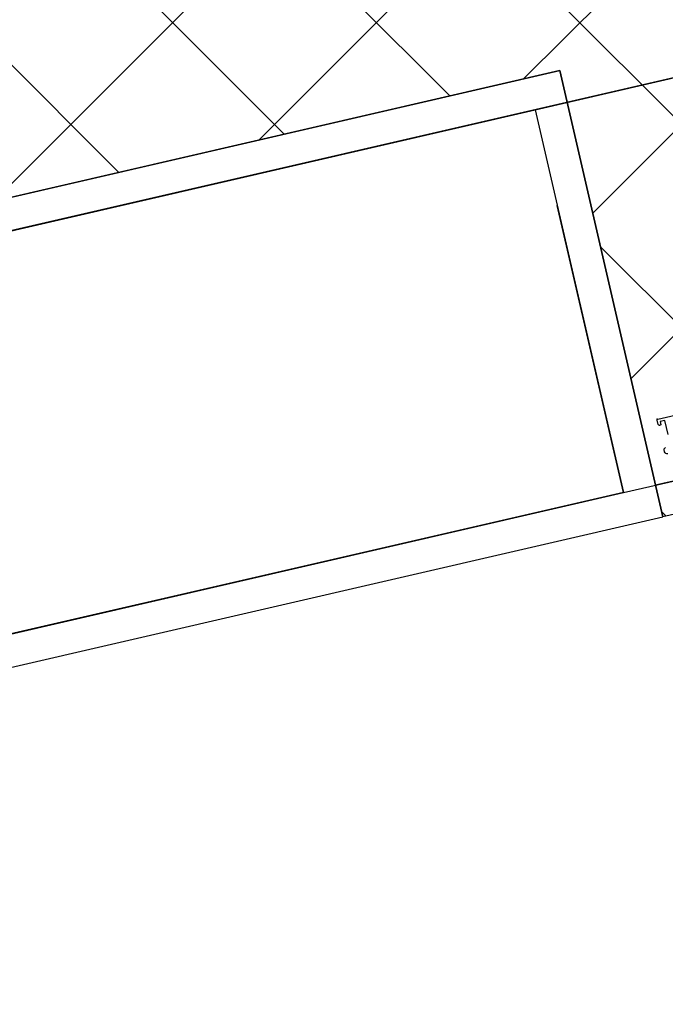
# Model space of a CAD drawing. Header units: centimetres. Extents: x -15121 to 17422, y -60492 to 0.
# Tile 133 of 256: x 2128 to 2167, y -30593 to -30533. Entities that reach past the tile are written whole.
import ezdxf

# ---------------------------------------------------------------- set-up
doc = ezdxf.new("R2010")
doc.units = ezdxf.units.CM
doc.header["$LTSCALE"] = 60
doc.linetypes.add('__FK_przerywana', pattern=[0.32004, 0.16002, -0.16002])
doc.linetypes.add('DP', pattern=[0.5, 0.3, -0.2])
for name, color, linetype in [('A-SCI', 7, 'Continuous'), ('AIKA NADPROŻA2', 7, 'Continuous'), ('AIKA powierzchnie2', 2, 'Continuous'), ('AIKA sufity podwieszane', 8, 'Continuous'), ('AIKA TYNK2', 5, 'Continuous'), ('AIKA wymiarowanie ogólne rzut2', 7, 'Continuous'), ('AIKA ŚCIANA2', 8, 'Continuous'), ('BA_drz', 7, 'Continuous'), ('podciagi i nadproza', 7, 'DP'), ('RI-PROFILE', 8, 'Continuous')]:
    doc.layers.add(name, color=color, linetype=linetype)
doc.styles.add('wymiar', font='txt.shx', dxfattribs={"width": 0.6})
doc.dimstyles.new('Dwudziestka', dxfattribs={"dimtxt": 7, "dimasz": 0.7, "dimexe": 5, "dimexo": 0, "dimgap": 2.5, "dimtad": 1, "dimtoh": 1, "dimdec": 3, "dimrnd": 0.5, "dimdsep": 46, "dimtxsty": 'wymiar', "dimblk": 'znacznik', "dimcen": 0, "dimdle": 5, "dimse1": 1, "dimse2": 1, "dimclrd": 256, "dimclre": 256, "dimclrt": 256, "dimadec": 0, "dimazin": 0, "dimtfac": 0.4, "dimtdec": 3, "dimtix": 1, "dimtofl": 0, "dimtmove": 2, "dimatfit": 3, "dimldrblk": 'znacznik', "dimfxl": 1, "dimtolj": 1, "dimarcsym": 0})

# ---------------------------------------------------------------- blocks, each defined once
blk = doc.blocks.new('drzwi90+50')
at = {"layer": 'RI-PROFILE'}
for points in [[(-0.66, 3.698, 0.414214), (-0.5, 3.858), (-0.5, 3.998, 0.26784), (-0.525, 4.041), (-0.62, 4.096, 0.577486)], [(-0.95, 4.829), (-0.95, 5.719), (-0.65, 5.719), (-0.65, 5.517), (-0.583, 5.499, 0.199036), (-0.568, 5.501), (-0.525, 5.526, 0.267999), (-0.5, 5.569), (-0.5, 5.849, 0.414214), (-0.55, 5.899), (-7.15, 5.899, 0.414214)]]:
    blk.add_lwpolyline(points, format="xyb", dxfattribs=at)
blk.add_point((-0.5, 5.899), dxfattribs=at)
blk = doc.blocks.new('SL podciągi restauracja')
at = {"layer": 'podciagi i nadproza'}
blk.add_lwpolyline([(1567.119, -27987.65), (1732.762, -27949.408), (1738.161, -27972.793), (1572.518, -28011.035), (1567.119, -27987.65)], dxfattribs=at)
blk = doc.blocks.new('znacznik')
at = {"color": 0}
for points in [[(0, -5), (0, 5)], [(-4, 0), (4, 0)]]:
    blk.add_lwpolyline(points, dxfattribs=at)
at = {"color": 1}
blk.add_lwpolyline([(-2.121, -2.121), (2.121, 2.121)], dxfattribs=at)
blk = doc.blocks.new('*D5396')
at = {"layer": 'AIKA wymiarowanie ogólne rzut2', "lineweight": -2, "transparency": 16777216}
blk.add_line((2672.251, -30385.069), (2108.525, -30515.216), dxfattribs=at)
at = {"layer": 'Defpoints', "color": 0, "transparency": 16777216}
for p in [(2673.807, -30388.696), (2107.843, -30515.373), (2115.409, -30548.147)]:
    blk.add_point(p, dxfattribs=at)
at = {"layer": 'AIKA wymiarowanie ogólne rzut2', "linetype": 'ByBlock', "lineweight": -2, "transparency": 16777216, "xscale": 0.7, "yscale": 0.7, "zscale": 0.7}
for p, rotation in [((2672.933, -30384.912), 12.99999999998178), ((2107.843, -30515.373), 192.9999999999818)]:
    blk.add_blockref('znacznik', p, dxfattribs=dict(at, rotation=rotation))
at = {"layer": 'AIKA wymiarowanie ogólne rzut2', "transparency": 16777216, "insert": (2389.038, -30444.296), "char_height": 7, "attachment_point": 5, "rotation": 13, "style": 'wymiar'}
blk.add_mtext('\\A1;580', dxfattribs=at)

msp = doc.modelspace()

# ---------------------------------------------------------------- hatches: boundary and pattern name
at = {"layer": 'AIKA sufity podwieszane', "transparency": 33554610}
h = msp.add_hatch(dxfattribs=at)
h.set_pattern_fill('ANSI37', color=256, scale=2.771036)
h.set_pattern_definition([(45, (5073.432, 672.602), (-6.221154, 6.221154), []), (135, (5073.432, 672.602), (-6.221154, -6.221154), [])])
h.paths.add_polyline_path([(3263.0511, -29233.6017), (3143.0511, -29233.6017), (3143.0511, -29195.6017), (3027.0511, -29195.6017), (3027.0511, -29233.6017), (2963.0511, -29233.6017), (2963.0511, -29193.9885), (2797.0511, -29193.9885), (2797.0511, -29233.6017), (2733.0511, -29233.6017), (2733.0511, -29195.6017), (2617.0511, -29195.6017), (2617.0511, -29233.6017), (2497.0511, -29233.6017), (2497.0511, -29254.2071), (2449.7172, -29253.5776), (2492.7248, -29439.8638), (2512.2122, -29435.3648), (2522.11, -29478.2371), (1907.5742, -29619.9086), (2121.0978, -30544.7807), (2160.7103, -30535.6354), (2167.0089, -30562.9178), (2328.7543, -30525.5759), (2322.4557, -30498.2935), (2692.7163, -30412.8121), (2689.1171, -30397.2222), (2731.9894, -30387.3244), (2736.209, -30405.6017), (3029.0511, -30405.6017), (3029.0511, -30433.6017), (3195.0511, -30433.6017), (3195.0511, -30405.6017), (3255.0511, -30405.6017), (3255.0511, -30389.6017), (3263.0511, -30389.6017)])

# ---------------------------------------------------------------- linework, layer by layer
at = {"layer": 'A-SCI', "color": 4}
msp.add_line((2159.2114, -30538.034), (2164.6102, -30561.4189), dxfattribs=at)
msp.add_lwpolyline([(2164.6102, -30561.4189), (2106.148, -30574.916), (2100.7492, -30551.5311), (2159.2114, -30538.034)], dxfattribs=at)
at = {"layer": 'AIKA NADPROŻA2', "linetype": '__FK_przerywana'}
for p, q in [((2159.2114, -30538.034), (2324.8543, -30499.7924)), ((2164.6102, -30561.4189), (2330.2531, -30523.1772))]:
    msp.add_line(p, q, dxfattribs=at)
at = {"layer": 'AIKA powierzchnie2'}
msp.add_lwpolyline([(2692.7163, -30412.8121), (2322.4557, -30498.2935), (2328.7543, -30525.5759), (2167.0089, -30562.9178), (2160.7103, -30535.6354), (2121.0978, -30544.7807), (1907.5742, -29619.9086), (2522.11, -29478.2371), (2512.2122, -29435.3648), (2492.7248, -29439.8638), (2449.7172, -29253.5776), (2497.0511, -29254.2071), (2497.0511, -29233.6017), (2617.0511, -29233.6017), (2617.0511, -29195.6017), (2733.0511, -29195.6017)], dxfattribs=at)
at = {"layer": 'AIKA sufity podwieszane', "transparency": 33554610}
msp.add_lwpolyline([(2692.7163, -30412.8121), (2322.4557, -30498.2935), (2328.7543, -30525.5759), (2167.0089, -30562.9178), (2160.7103, -30535.6354), (2121.0978, -30544.7807), (1907.5742, -29619.9086), (2522.11, -29478.2371), (2512.2122, -29435.3648), (2492.7248, -29439.8638), (2449.7172, -29253.5776), (2497.0511, -29254.2071), (2497.0511, -29233.6017), (2617.0511, -29233.6017), (2617.0511, -29195.6017), (2733.0511, -29195.6017)], dxfattribs=at)
at = {"layer": 'AIKA TYNK2'}
msp.add_line((2065.6744, -30586.3127), (2167.0089, -30562.9178), dxfattribs=at)
msp.add_lwpolyline([(2065.6744, -30586.3127), (2055.7765, -30543.4404), (2098.6488, -30533.5425), (2102.248, -30549.1325), (2160.7103, -30535.6354), (2167.0089, -30562.9178)], dxfattribs=at)
at = {"layer": 'AIKA ŚCIANA2'}
for p, q in [((2695.1149, -30414.311), (1930.2344, -30590.8975)), ((2695.1149, -30414.311), (1930.2344, -30590.8975)), ((2067.1732, -30583.914), (2164.6102, -30561.4189))]:
    msp.add_line(p, q, dxfattribs=at)
for points in [[(1891.2596, -30599.8956), (1289.0989, -30738.9153), (1016.6832, -29558.9532), (2434.5985, -29231.6017), (3265.0511, -29231.6017), (3265.0511, -30391.6017), (3257.0511, -30391.6017), (3257.0511, -30407.6017), (2734.6181, -30407.6017), (2730.4905, -30389.723), (2691.5157, -30398.721), (2695.1149, -30414.311), (1930.2344, -30590.8975)], [(2067.1732, -30583.914), (2058.1752, -30544.9392), (2097.15, -30535.9412), (2100.7492, -30551.5311), (2159.2114, -30538.034), (2164.6102, -30561.4189)]]:
    msp.add_lwpolyline(points, dxfattribs=at)

# ---------------------------------------------------------------- block references
msp.add_blockref('SL podciągi restauracja', (592.0924, -2550.3843), dxfattribs=at)
at = {"layer": 'BA_drz', "xscale": -1, "rotation": 13.00000000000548}
msp.add_blockref('drzwi90+50', (2167.4961, -30562.8053), dxfattribs=at)

# ---------------------------------------------------------------- dimensions: what is measured, and where the dimension line sits
at = {"layer": 'AIKA wymiarowanie ogólne rzut2'}
dim = msp.add_linear_dim(base=(2107.84278, -30515.37311), p1=(2673.80659, -30388.69551), p2=(2115.40914, -30548.14659), angle=13, dimstyle='Dwudziestka', dxfattribs=at)
dim.commit()
dim.dimension.update_dxf_attribs({"geometry": '*D5396', "text_midpoint": (2389.03821, -30444.29621)})

doc.saveas('drawing.dxf')
